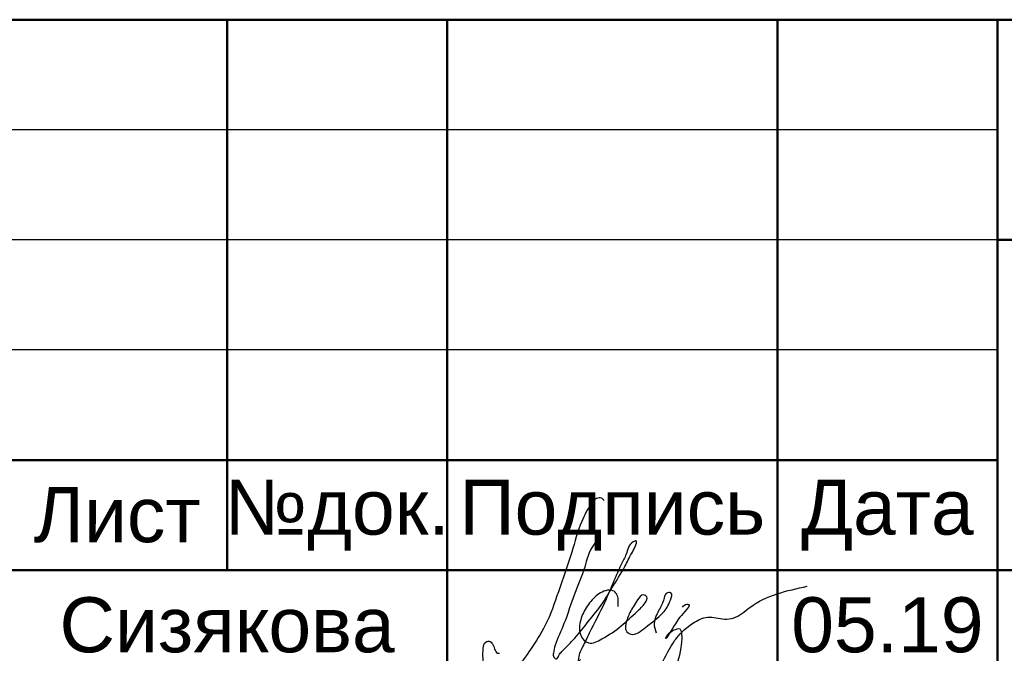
# Model space of a CAD drawing. Header units: millimetres. Extents: x 523431 to 527346, y -48565 to -47721.
# Tile 54 of 217: x 524163 to 524208, y -47987 to -47958. Entities that reach past the tile are written whole.
import ezdxf

# ---------------------------------------------------------------- set-up
doc = ezdxf.new("R2010")
doc.units = ezdxf.units.MM
doc.layers.add('LIN_Основная сплошная', color=50, linetype='Continuous', lineweight=50)
doc.layers.add('ПОДПИСЬ', color=7, linetype='Continuous')
doc.layers.add('Текст и рамки', color=7, linetype='Continuous')
doc.styles.get("Standard").update_dxf_attribs({"font": 'arial.ttf'})

# ---------------------------------------------------------------- blocks, each defined once
blk = doc.blocks.new('Сизякова М.А.')
at = {"color": 0, "linetype": 'ByBlock', "lineweight": -2, "ltscale": 0.5}
for points in [[(9.512, 13.895), (9.274, 14.098), (8.833, 14.068), (8.343, 13.578), (7.483, 11.978), (6.574, 9.177), (5.371, 5.596), (4.168, 2.553), (2.838, 0.354), (1.482, -1.513), (0.305, -2.434), (-0.386, -2.306), (-1.026, -1.692), (-1.486, -0.439), (-1.461, 0.456), (-1.243, 1.017), (-0.929, 1.092), (-0.628, 0.854), (-0.427, 0.389), (-0.163, 0.025), (0, 0)], [(9.153, 9.985), (8.887, 10.144), (8.605, 9.914), (7.756, 7.83), (6.83, 5.378), (5.869, 2.694), (5.078, 0.744), (4.908, 0.01), (4.964, -0.357), (5.191, -0.499), (5.417, -0.188), (5.671, 0.151), (6.689, 1.197), (7.904, 2.666), (9.261, 4.389), (10.25, 5.971), (11.409, 7.892), (12.003, 9.05), (12.342, 9.7), (12.427, 10.209), (12.144, 10.124), (11.522, 8.994), (11.311, 8.548), (9.554, 4.598), (8.169, 1.831), (7.566, 0.59), (7.176, -0.475), (7.176, -0.686), (7.367, -0.564)], [(10.783, 4.249), (10.798, 4.878), (10.66, 5.368), (10.323, 5.689), (9.649, 5.689), (8.545, 4.985), (7.718, 3.836), (7.288, 2.534), (7.426, 1.553), (8.101, 0.956), (9.312, 1.308), (11.074, 2.488), (12.515, 3.79), (13.251, 4.587), (13.404, 5.138), (13.113, 5.307), (12.561, 4.847), (11.871, 3.713), (11.488, 2.641), (11.519, 2.059), (11.933, 1.752), (13.281, 2.35), (14.876, 3.698), (15.55, 4.832), (15.596, 5.49), (15.167, 5.429), (14.937, 4.908), (14.799, 4.51), (14.262, 3.438), (14.063, 2.718), (14.247, 1.86)], [(16.634, 4.205), (17.025, 4.474), (17.187, 4.447), (16.863, 3.814), (15.906, 2.547), (15.231, 1.428), (15.164, 1.361), (15.137, 1.361), (15.204, 1.55), (16.162, 2.21), (16.404, 2.237), (16.512, 2.008), (16.527, 0.808), (15.859, -1.757), (15.039, -3.395), (14.478, -4.257), (14.069, -4.365), (13.875, -3.74), (14.629, -1.175), (15.427, 0.334), (16.118, 1.412), (17.584, 2.727), (18.922, 3.287), (20.474, 3.115), (21.251, 3.201), (22.761, 4.171), (27.98, 6.09)]]:
    blk.add_spline(points, degree=3, dxfattribs=at)

msp = doc.modelspace()

# ---------------------------------------------------------------- linework, layer by layer
for p, q in [((524207.29, -47962.746), (524142.29, -47962.746)), ((524207.29, -47967.746), (524142.29, -47967.746)), ((524207.29, -47972.746), (524142.29, -47972.746))]:
    msp.add_line(p, q)
at = {"layer": 'LIN_Основная сплошная', "color": 7}
for p, q in [((524142.29, -47957.746), (524327.29, -47957.746)), ((524172.29, -47957.746), (524172.29, -47982.746)), ((524182.29, -47957.746), (524182.29, -48012.746)), ((524197.29, -47957.746), (524197.29, -48012.746)), ((524207.29, -47957.746), (524207.29, -48012.746)), ((524207.29, -47967.746), (524327.29, -47967.746)), ((524207.29, -47977.746), (524142.29, -47977.746)), ((524142.29, -47982.746), (524327.29, -47982.746))]:
    msp.add_line(p, q, dxfattribs=at)

# ---------------------------------------------------------------- block references
at = {"layer": 'ПОДПИСЬ', "color": 176, "xscale": 0.5, "yscale": 0.5, "zscale": 0.5}
msp.add_blockref('Сизякова М.А.', (524184.66, -47986.525), dxfattribs=at)

# ---------------------------------------------------------------- texts
at = {"layer": 'Текст и рамки', "color": 7, "char_height": 2.5, "attachment_point": 5}
for s, insert, width in [('Лист', (524167.29, -47980.246), 10), ('№док.', (524177.29, -47980.246), 10), ('Подпись', (524189.79, -47980.246), 10), ('Дата', (524202.29, -47980.246), 10), ('Сизякова', (524172.29, -47985.246), 20), ('05.19', (524202.29, -47985.246), 10)]:
    msp.add_mtext(s, dxfattribs=dict(at, insert=insert, width=width))

doc.saveas('drawing.dxf')
